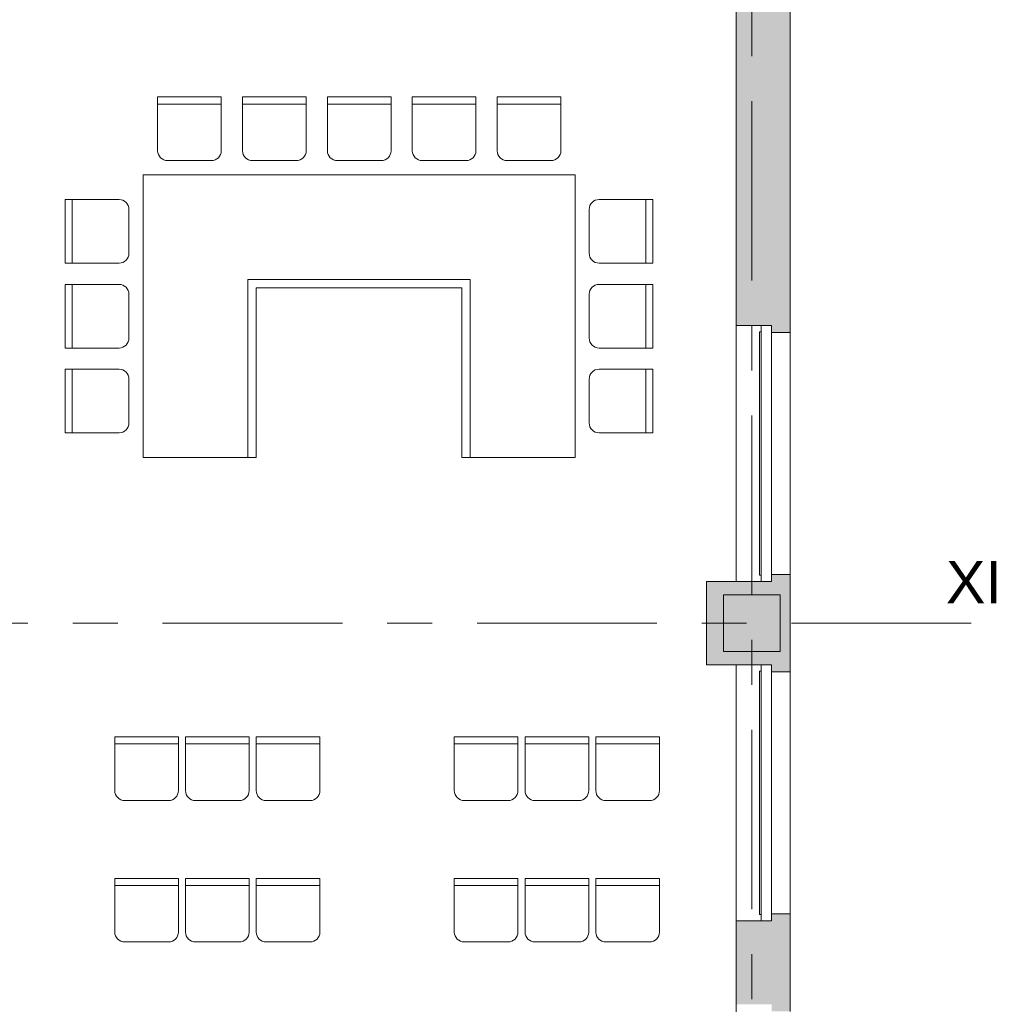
# Model space of a CAD drawing. Header units: centimetres. Extents: x -1737 to 3083, y -1 to 3760.
# Tile 34 of 36: x 670 to 1356, y 1579 to 2275. Entities that reach past the tile are written whole.
import ezdxf

# ---------------------------------------------------------------- set-up
doc = ezdxf.new("R2010")
doc.units = ezdxf.units.CM
doc.linetypes.add('Oś', pattern=[222.25, 127, -31.75, 31.75, -31.75])
for name, color, linetype, lineweight in [('A-GLAZ', 151, 'Continuous', 13), ('A-WALL', 113, 'Continuous', 13), ('I-FURN', 30, 'Continuous', 9), ('S-COLS', 52, 'Continuous', 13), ('S-GRID', 1, 'Continuous', 13), ('S-GRID-IDEN', 1, 'Continuous', 13)]:
    doc.layers.add(name, color=color, linetype=linetype, lineweight=lineweight)
doc.layers.add('A-WALL-PATT', color=111, linetype='Continuous', lineweight=13, plot=False)
doc.styles.add('Arial_4', font='arial.ttf', dxfattribs={"height": 30})

msp = doc.modelspace()

# ---------------------------------------------------------------- hatches: boundary and pattern name
at = {"layer": 'S-COLS', "lineweight": 9}
msp.add_hatch(color=251, dxfattribs=at).paths.add_polyline_path([(1188.87, 1828.33), (1207.38, 1828.33), (1207.38, 1868.33), (1167.38, 1868.33), (1167.38, 1828.33)], flags=0)

# ---------------------------------------------------------------- linework, layer by layer
at = {"layer": 'A-GLAZ', "color": 251, "lineweight": 9}
for p, q in [((1192.88, 1882.33), (1192.88, 2054.33)), ((1192.88, 2054.33), (1193.88, 2054.33)), ((1193.88, 1877.83), (1193.88, 2058.83)), ((1193.88, 2058.83), (1201.38, 2058.83)), ((1201.38, 1877.83), (1201.38, 2058.83)), ((1201.38, 2058.83), (1201.38, 1877.83)), ((1193.88, 1882.33), (1192.88, 1882.33)), ((1201.38, 1877.83), (1193.88, 1877.83)), ((1193.88, 1637.83), (1193.88, 1818.83)), ((1193.88, 1818.83), (1201.38, 1818.83)), ((1201.38, 1818.83), (1201.38, 1637.83)), ((1201.38, 1818.83), (1201.38, 1637.83)), ((1192.88, 1642.33), (1192.88, 1814.33)), ((1192.88, 1814.33), (1193.88, 1814.33)), ((1193.88, 1642.33), (1192.88, 1642.33)), ((1201.38, 1637.83), (1193.88, 1637.83))]:
    msp.add_line(p, q, dxfattribs=at)
at = {"layer": 'A-WALL', "color": 251, "lineweight": 9}
for p, q in [((1214.38, 2335.33), (1214.38, 1573.83)), ((1176.38, 1877.83), (1176.38, 2291.33)), ((831.11, 2091.39), (988.42, 2091.39)), ((831.11, 1965.39), (831.11, 2091.39)), ((988.42, 2091.39), (988.42, 1965.39)), ((982.42, 2085.39), (837.11, 2085.39)), ((837.11, 2085.39), (837.11, 1965.39)), ((982.42, 1965.39), (982.42, 2085.39)), ((1176.38, 2058.83), (1193.88, 2058.83)), ((1214.38, 2053.83), (1201.38, 2053.83)), ((831.11, 1965.39), (837.11, 1965.39)), ((982.42, 1965.39), (988.42, 1965.39)), ((1214.38, 1882.83), (1201.38, 1882.83)), ((1155.38, 1818.83), (1155.38, 1877.83)), ((1155.38, 1877.83), (1193.88, 1877.83)), ((1193.88, 1818.83), (1155.38, 1818.83)), ((1176.38, 1388.33), (1176.38, 1818.83)), ((1214.38, 1813.83), (1201.38, 1813.83)), ((1176.38, 1637.83), (1193.88, 1637.83)), ((1214.38, 1642.83), (1201.38, 1642.83))]:
    msp.add_line(p, q, dxfattribs=at)
at = {"layer": 'A-WALL-PATT', "color": 251, "linetype": 'Continuous', "lineweight": 9, "extrusion": (0, 0, -1)}
for points in [[(-1207.38, 2308.33), (-1214.38, 2146.6), (-1207.38, 2335.33)], [(-1207.38, 2335.33), (-1214.38, 2146.6), (-1214.38, 2335.33)], [(-1176.38, 2157.77), (-1214.38, 2146.6), (-1176.38, 2308.33)], [(-1176.38, 2308.33), (-1214.38, 2146.6), (-1207.38, 2308.33)], [(-1214.38, 2146.6), (-1176.38, 2157.77), (-1176.38, 2146.6)], [(-1176.38, 2058.83), (-1214.38, 2146.6), (-1176.38, 2146.6)], [(-1214.38, 2146.6), (-1176.38, 2058.83), (-1201.38, 2058.83)], [(-1201.38, 2058.83), (-1214.38, 2053.83), (-1214.38, 2146.6)], [(-1214.38, 2053.83), (-1201.38, 2058.83), (-1201.38, 2053.83)], [(-1201.38, 1877.83), (-1207.38, 1868.33), (-1201.38, 1882.83)], [(-1201.38, 1882.83), (-1207.38, 1868.33), (-1214.38, 1882.83)], [(-1214.38, 1882.83), (-1207.38, 1868.33), (-1207.38, 1828.33)], [(-1214.38, 1882.83), (-1207.38, 1828.33), (-1214.38, 1813.83)], [(-1167.38, 1868.33), (-1155.38, 1877.83), (-1155.38, 1868.33)], [(-1155.38, 1877.83), (-1167.38, 1868.33), (-1176.38, 1877.83)], [(-1176.38, 1877.83), (-1167.38, 1868.33), (-1176.38, 1868.33)], [(-1207.38, 1868.33), (-1176.38, 1877.83), (-1176.38, 1868.33)], [(-1176.38, 1877.83), (-1207.38, 1868.33), (-1201.38, 1877.83)], [(-1155.38, 1828.33), (-1167.38, 1868.33), (-1155.38, 1868.33)], [(-1167.38, 1868.33), (-1155.38, 1828.33), (-1167.38, 1828.33)], [(-1167.38, 1818.83), (-1155.38, 1828.33), (-1155.38, 1818.83)], [(-1155.38, 1828.33), (-1167.38, 1818.83), (-1176.38, 1828.33)], [(-1176.38, 1828.33), (-1167.38, 1818.83), (-1176.38, 1818.83)], [(-1201.38, 1818.83), (-1176.38, 1828.33), (-1176.38, 1818.83)], [(-1176.38, 1828.33), (-1201.38, 1818.83), (-1207.38, 1828.33)], [(-1201.38, 1818.83), (-1214.38, 1813.83), (-1207.38, 1828.33)], [(-1214.38, 1813.83), (-1201.38, 1818.83), (-1201.38, 1813.83)], [(-1176.38, 1578.83), (-1201.38, 1637.83), (-1176.38, 1637.83)], [(-1201.38, 1637.83), (-1176.38, 1578.83), (-1201.38, 1578.83)], [(-1201.38, 1642.83), (-1201.38, 1578.83), (-1214.38, 1642.83)], [(-1214.38, 1642.83), (-1201.38, 1578.83), (-1214.38, 1573.83)], [(-1214.38, 1573.83), (-1201.38, 1578.83), (-1201.38, 1573.83)]]:
    msp.add_solid(points, dxfattribs=at)
at = {"layer": 'A-WALL-PATT', "color": 251, "linetype": 'Continuous', "lineweight": 9}
msp.add_solid([(1201.38, 1637.83), (1201.38, 1578.83), (1201.38, 1642.83)], dxfattribs=at)
at = {"layer": 'I-FURN', "color": 251, "lineweight": 9}
for p, q in [((767.42, 2220.39), (767.42, 2182.39)), ((812.42, 2220.39), (767.42, 2220.39)), ((812.42, 2215.39), (767.42, 2215.39)), ((812.42, 2182.39), (812.42, 2220.39)), ((827.42, 2220.39), (827.42, 2182.39)), ((872.42, 2220.39), (827.42, 2220.39)), ((872.42, 2215.39), (827.42, 2215.39)), ((872.42, 2182.39), (872.42, 2220.39)), ((887.42, 2220.39), (887.42, 2182.39)), ((932.42, 2220.39), (887.42, 2220.39)), ((932.42, 2215.39), (887.42, 2215.39)), ((932.42, 2182.39), (932.42, 2220.39)), ((947.42, 2220.39), (947.42, 2182.39)), ((992.42, 2220.39), (947.42, 2220.39)), ((992.42, 2215.39), (947.42, 2215.39)), ((992.42, 2182.39), (992.42, 2220.39)), ((1007.42, 2220.39), (1007.42, 2182.39)), ((1052.42, 2220.39), (1007.42, 2220.39)), ((1052.42, 2215.39), (1007.42, 2215.39)), ((1052.42, 2182.39), (1052.42, 2220.39)), ((774.42, 2175.39), (805.42, 2175.39)), ((834.42, 2175.39), (865.42, 2175.39)), ((894.42, 2175.39), (925.42, 2175.39)), ((954.42, 2175.39), (985.42, 2175.39)), ((1014.42, 2175.39), (1045.42, 2175.39)), ((1062.42, 2165.39), (757.11, 2165.39)), ((757.11, 2165.39), (757.11, 1965.39)), ((757.11, 1965.39), (757.11, 2165.39)), ((757.11, 2165.39), (1062.42, 2165.39)), ((1062.42, 1965.39), (1062.42, 2165.39)), ((1062.42, 2165.39), (1062.42, 1965.39)), ((740.11, 2147.89), (702.11, 2147.89)), ((702.11, 2147.89), (702.11, 2102.89)), ((707.11, 2147.89), (707.11, 2102.89)), ((1079.42, 2147.89), (1117.42, 2147.89)), ((1112.42, 2147.89), (1112.42, 2102.89)), ((1117.42, 2147.89), (1117.42, 2102.89)), ((747.11, 2109.89), (747.11, 2140.89)), ((1072.42, 2109.89), (1072.42, 2140.89)), ((702.11, 2102.89), (740.11, 2102.89)), ((1117.42, 2102.89), (1079.42, 2102.89)), ((740.11, 2087.89), (702.11, 2087.89)), ((702.11, 2087.89), (702.11, 2042.89)), ((707.11, 2087.89), (707.11, 2042.89)), ((1079.42, 2087.89), (1117.42, 2087.89)), ((1112.42, 2087.89), (1112.42, 2042.89)), ((1117.42, 2087.89), (1117.42, 2042.89)), ((747.11, 2049.89), (747.11, 2080.89)), ((1072.42, 2049.89), (1072.42, 2080.89)), ((702.11, 2042.89), (740.11, 2042.89)), ((1117.42, 2042.89), (1079.42, 2042.89)), ((740.11, 2027.89), (702.11, 2027.89)), ((702.11, 2027.89), (702.11, 1982.89)), ((707.11, 2027.89), (707.11, 1982.89)), ((1079.42, 2027.89), (1117.42, 2027.89)), ((1112.42, 2027.89), (1112.42, 1982.89)), ((1117.42, 2027.89), (1117.42, 1982.89)), ((747.11, 1989.89), (747.11, 2020.89)), ((1072.42, 1989.89), (1072.42, 2020.89)), ((702.11, 1982.89), (740.11, 1982.89)), ((1117.42, 1982.89), (1079.42, 1982.89)), ((757.11, 1965.39), (831.11, 1965.39)), ((831.11, 1965.39), (757.11, 1965.39)), ((988.42, 1965.39), (1062.42, 1965.39)), ((1062.42, 1965.39), (988.42, 1965.39)), ((737.11, 1767.89), (737.11, 1729.89)), ((782.11, 1767.89), (737.11, 1767.89)), ((782.11, 1762.89), (737.11, 1762.89)), ((782.11, 1729.89), (782.11, 1767.89)), ((787.11, 1767.89), (787.11, 1729.89)), ((832.11, 1767.89), (787.11, 1767.89)), ((832.11, 1762.89), (787.11, 1762.89)), ((832.11, 1729.89), (832.11, 1767.89)), ((837.11, 1767.89), (837.11, 1729.89)), ((882.11, 1767.89), (837.11, 1767.89)), ((882.11, 1762.89), (837.11, 1762.89)), ((882.11, 1729.89), (882.11, 1767.89)), ((977.11, 1767.89), (977.11, 1729.89)), ((1022.11, 1767.89), (977.11, 1767.89)), ((1022.11, 1762.89), (977.11, 1762.89)), ((1022.11, 1729.89), (1022.11, 1767.89)), ((1027.11, 1767.89), (1027.11, 1729.89)), ((1072.11, 1767.89), (1027.11, 1767.89)), ((1072.11, 1762.89), (1027.11, 1762.89)), ((1072.11, 1729.89), (1072.11, 1767.89)), ((1077.11, 1767.89), (1077.11, 1729.89)), ((1122.11, 1767.89), (1077.11, 1767.89)), ((1122.11, 1762.89), (1077.11, 1762.89)), ((1122.11, 1729.89), (1122.11, 1767.89)), ((744.11, 1722.89), (775.11, 1722.89)), ((794.11, 1722.89), (825.11, 1722.89)), ((844.11, 1722.89), (875.11, 1722.89)), ((984.11, 1722.89), (1015.11, 1722.89)), ((1034.11, 1722.89), (1065.11, 1722.89)), ((1084.11, 1722.89), (1115.11, 1722.89)), ((737.11, 1667.89), (737.11, 1629.89)), ((782.11, 1667.89), (737.11, 1667.89)), ((782.11, 1629.89), (782.11, 1667.89)), ((787.11, 1667.89), (787.11, 1629.89)), ((832.11, 1667.89), (787.11, 1667.89)), ((832.11, 1629.89), (832.11, 1667.89)), ((837.11, 1667.89), (837.11, 1629.89)), ((882.11, 1667.89), (837.11, 1667.89)), ((882.11, 1629.89), (882.11, 1667.89)), ((977.11, 1667.89), (977.11, 1629.89)), ((1022.11, 1667.89), (977.11, 1667.89)), ((1022.11, 1629.89), (1022.11, 1667.89)), ((1027.11, 1667.89), (1027.11, 1629.89)), ((1072.11, 1667.89), (1027.11, 1667.89)), ((1072.11, 1629.89), (1072.11, 1667.89)), ((1077.11, 1667.89), (1077.11, 1629.89)), ((1122.11, 1667.89), (1077.11, 1667.89)), ((1122.11, 1629.89), (1122.11, 1667.89)), ((782.11, 1662.89), (737.11, 1662.89)), ((832.11, 1662.89), (787.11, 1662.89)), ((882.11, 1662.89), (837.11, 1662.89)), ((1022.11, 1662.89), (977.11, 1662.89)), ((1072.11, 1662.89), (1027.11, 1662.89)), ((1122.11, 1662.89), (1077.11, 1662.89)), ((744.11, 1622.89), (775.11, 1622.89)), ((794.11, 1622.89), (825.11, 1622.89)), ((844.11, 1622.89), (875.11, 1622.89)), ((984.11, 1622.89), (1015.11, 1622.89)), ((1034.11, 1622.89), (1065.11, 1622.89)), ((1084.11, 1622.89), (1115.11, 1622.89))]:
    msp.add_line(p, q, dxfattribs=at)
for centre, start, end in [((774.42, 2182.39), 180, 270), ((805.42, 2182.39), 270, 0), ((834.42, 2182.39), 180, 270), ((865.42, 2182.39), 270, 0), ((894.42, 2182.39), 180, 270), ((925.42, 2182.39), 270, 0), ((954.42, 2182.39), 180, 270), ((985.42, 2182.39), 270, 0), ((1014.42, 2182.39), 180, 270), ((1045.42, 2182.39), 270, 0), ((740.11, 2140.89), 0, 90), ((1079.42, 2140.89), 90, 180), ((740.11, 2109.89), 270, 0), ((1079.42, 2109.89), 180, 270), ((740.11, 2080.89), 0, 90), ((1079.42, 2080.89), 90, 180), ((740.11, 2049.89), 270, 0), ((1079.42, 2049.89), 180, 270), ((740.11, 2020.89), 0, 90), ((1079.42, 2020.89), 90, 180), ((740.11, 1989.89), 270, 0), ((1079.42, 1989.89), 180, 270), ((744.11, 1729.89), 180, 270), ((775.11, 1729.89), 270, 0), ((794.11, 1729.89), 180, 270), ((825.11, 1729.89), 270, 0), ((844.11, 1729.89), 180, 270), ((875.11, 1729.89), 270, 0), ((984.11, 1729.89), 180, 270), ((1015.11, 1729.89), 270, 0), ((1034.11, 1729.89), 180, 270), ((1065.11, 1729.89), 270, 0), ((1084.11, 1729.89), 180, 270), ((1115.11, 1729.89), 270, 0), ((744.11, 1629.89), 180, 270), ((775.11, 1629.89), 270, 0), ((794.11, 1629.89), 180, 270), ((825.11, 1629.89), 270, 0), ((844.11, 1629.89), 180, 270), ((875.11, 1629.89), 270, 0), ((984.11, 1629.89), 180, 270), ((1015.11, 1629.89), 270, 0), ((1034.11, 1629.89), 180, 270), ((1065.11, 1629.89), 270, 0), ((1084.11, 1629.89), 180, 270), ((1115.11, 1629.89), 270, 0)]:
    msp.add_arc(centre, 7, start, end, dxfattribs=at)
at = {"layer": 'S-COLS', "color": 251, "lineweight": 9}
for p, q in [((1207.38, 1868.33), (1167.38, 1868.33)), ((1167.38, 1868.33), (1167.38, 1828.33)), ((1207.38, 1828.33), (1207.38, 1868.33)), ((1167.38, 1828.33), (1207.38, 1828.33))]:
    msp.add_line(p, q, dxfattribs=at)
at = {"layer": 'S-GRID', "color": 251, "linetype": 'Oś', "lineweight": 9}
for p, q in [((1187.38, 2884.27), (1187.38, 27.13)), ((1342.46, 1848.33), (-1368.76, 1848.33))]:
    msp.add_line(p, q, dxfattribs=at)

# ---------------------------------------------------------------- texts
at = {"layer": 'S-GRID-IDEN', "color": 251, "lineweight": 9, "style": 'Arial_4'}
msp.add_text('XI', height=30, dxfattribs=at).set_placement((1324.6, 1862.39))

doc.saveas('drawing.dxf')
